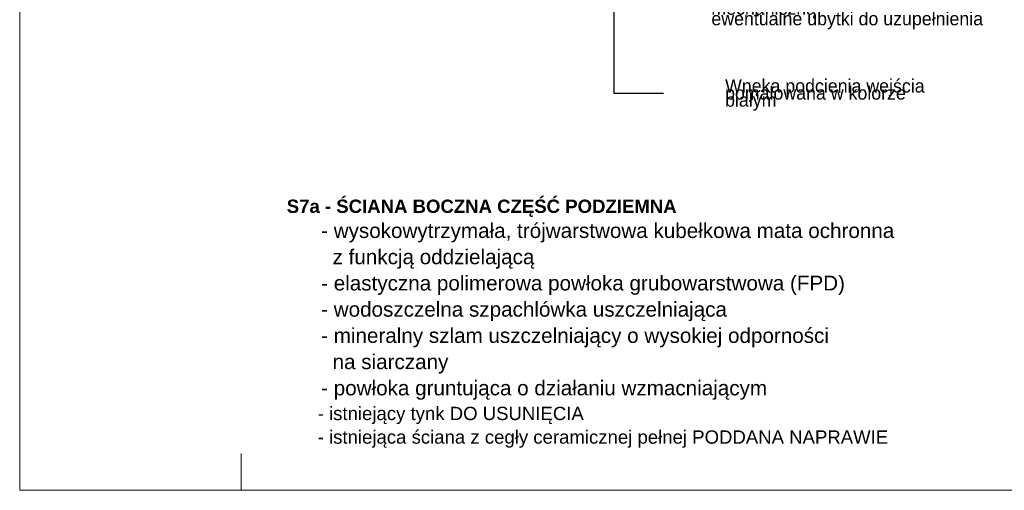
# Model space of a CAD drawing. Extents: x -396299 to -11759, y -15022 to 18278.
# Tile 9 of 205: x -341544 to -328207, y -11422 to -5051. Entities that reach past the tile are written whole.
import ezdxf

# ---------------------------------------------------------------- set-up
doc = ezdxf.new("R2010")
doc.units = 0
doc.header["$MEASUREMENT"] = 0
for name, color, linetype, lineweight in [('Arch opisy_Nr_Pióra__21', 7, 'Continuous', 13), ('Arch opisy_Nr_Pióra__5', 7, 'Continuous', 13), ('ARCH TABELA_Nr_Pióra__21', 7, 'Continuous', 13)]:
    doc.layers.add(name, color=color, linetype=linetype, lineweight=lineweight)
doc.layers.add('Arch opisy_Nr_Pióra__3', color=7, linetype='Continuous', lineweight=20, true_color=0xff6600)
doc.styles.add('GENERATED_STYLE_3', font='txt')
doc.styles.add('GENERATED_STYLE_8', font='arial.ttf')
doc.dimstyles.new('GENERATED_STYLE__12', dxfattribs={"dimtxt": 0.18, "dimasz": 114, "dimexe": 0.18, "dimexo": 0.0625, "dimgap": 0.09, "dimtad": 0, "dimtih": 1, "dimtoh": 1, "dimdec": 4, "dimzin": 0, "dimdsep": 46, "dimcen": 0.09, "dimadec": 0, "dimazin": 0, "dimtfac": 1, "dimtdec": 4, "dimtmove": 0, "dimatfit": 3, "dimldrblk": 'ARROWHEAD_10', "dimfxl": 0, "dimtolj": 1, "dimtzin": 0, "dimarcsym": 0})

# ---------------------------------------------------------------- blocks, each defined once
blk = doc.blocks.new('ARROWHEAD_10')
at = {"color": 0, "linetype": 'Continuous', "lineweight": 0}
blk.add_line((0, 0), (-1, 0), dxfattribs=at)
blk.add_solid([(-0.525, 0.525), (0, 0), (-0.525, -0.525)], dxfattribs=at)

msp = doc.modelspace()

# ---------------------------------------------------------------- linework, layer by layer
at = {"layer": 'ARCH TABELA_Nr_Pióra__21', "linetype": 'Continuous'}
for p, q in [((-341543.7, -11421.6), (-341543.7, 18278.4)), ((-338543.7, -10921.6), (-338543.7, -11421.6)), ((-266543.7, -11421.6), (-341543.7, -11421.6))]:
    msp.add_line(p, q, dxfattribs=at)

# ---------------------------------------------------------------- texts
at = {"layer": 'Arch opisy_Nr_Pióra__21', "linetype": 'Continuous', "char_height": 180, "attachment_point": 4, "style": 'GENERATED_STYLE_3'}
for s, insert, width, line_spacing_factor in [('{Istniejące schody kamienne\\Pdo wyczyszczenia metodą mechaniczną\\Pewentualne ubytki do uzupełnienia}', (-332174.9, -4850.3), 3938.83, 0.475335), ('{Wnęka podcienia wejścia\\Ppomalowana w kolorze białym}', (-331989.2, -6070), 2979.96, 0.31974)]:
    msp.add_mtext(s, dxfattribs=dict(at, insert=insert, width=width, line_spacing_factor=line_spacing_factor))
at = {"layer": 'Arch opisy_Nr_Pióra__5', "linetype": 'Continuous', "insert": (-337926.5, -7486.9), "char_height": 180, "width": 9728.552, "attachment_point": 1, "line_spacing_factor": 1.064761, "style": 'GENERATED_STYLE_8'}
msp.add_mtext('\\A1;{\\fArial|b1|i0|c0|p38;S7a - ŚCIANA BOCZNA CZĘŚĆ PODZIEMNA\\P\\fArial|b0|i0|c0|p38;\\H1.111111x;      - wysokowytrzymała, trójwarstwowa kubełkowa mata ochronna \\P        z funkcją oddzielającą\\P      - elastyczna polimerowa powłoka grubowarstwowa (FPD)\\P      - wodoszczelna szpachlówka uszczelniająca\\P      - mineralny szlam uszczelniający o wysokiej odporności \\P        na siarczany\\P      - powłoka gruntująca o działaniu wzmacniającym\\P\\H0.900000x;      - istniejący tynk DO USUNIĘCIA\\P      - istniejąca ściana z cegły ceramicznej pełnej PODDANA NAPRAWIE}', dxfattribs=at)

# ---------------------------------------------------------------- leaders
at = {"layer": 'Arch opisy_Nr_Pióra__3', "linetype": 'Continuous', "annotation_type": 0, "has_hookline": 1, "hookline_direction": 1, "text_width": 2220}
msp.add_leader([(-333497.9, 148.2), (-333497.9, -6045.7), (-332821.2, -6045.7)], dimstyle='GENERATED_STYLE__12', dxfattribs=at)

doc.saveas('drawing.dxf')
